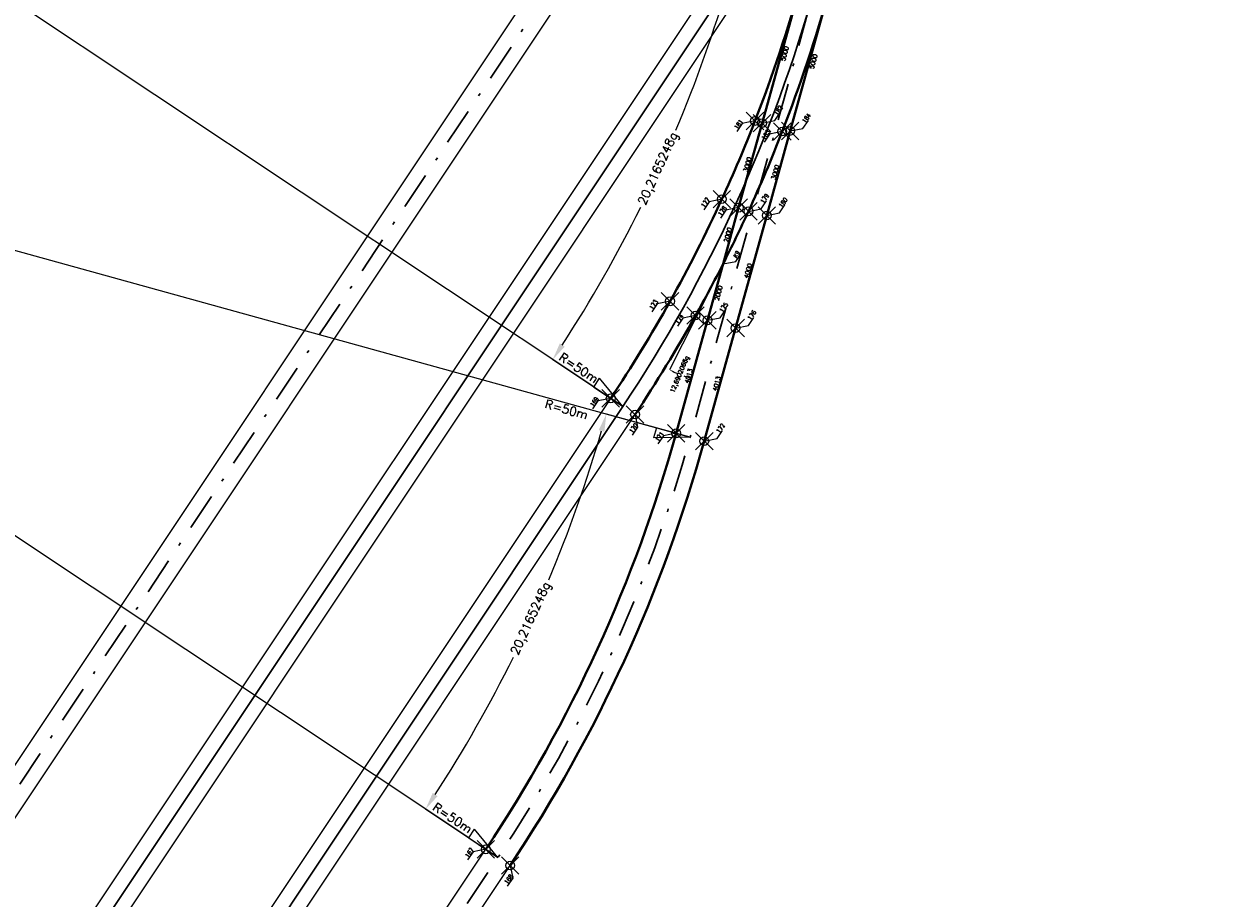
# Model space of a CAD drawing. Header units: metres. Extents: x 6603774 to 6604307, y 5739787 to 5740703.
# Tile 25 of 30: x 6604084 to 6604125, y 5739944 to 5739974. Entities that reach past the tile are written whole.
import ezdxf

# ---------------------------------------------------------------- set-up
doc = ezdxf.new("R2010")
doc.units = ezdxf.units.M
doc.header["$PDMODE"] = 35
doc.header["$PDSIZE"] = 0.3
doc.linetypes.add('DASHDOT', pattern=[25.4, 12.7, -6.35, 0, -6.35])
doc.layers.add('-punkty-specyf', color=7, linetype='Continuous')
for name, color, linetype, lineweight in [('-spec-dług-szyn', 7, 'Continuous', 20), ('-spec-wym-k-wewn', 6, 'Continuous', 13), ('-spec-wym-k-zewn', 30, 'Continuous', 13), ('-spec-wym-kąt-blok', 160, 'Continuous', 13), ('mat-szyna 76C1(VK Ri60)', 3, 'Continuous', 40), ('mat-szyna R60R2', 7, 'Continuous', 40), ('OSIE_TORU', 10, 'DASHDOT', 30), ('szyna 59R2 (między zwr. a krzyż.)', 222, 'Continuous', 40), ('szyna 60R2 (między zwr. a krzyż.)', 254, 'Continuous', 40), ('T_szyny 60R2 R290', 14, 'Continuous', 40), ('wsp-KrzyżownicRZ', 1, 'Continuous', 15), ('wsp-tocznej-szyn RZ', 114, 'Continuous', 15), ('zwrotnica R50m', 140, 'Continuous', 40)]:
    doc.layers.add(name, color=color, linetype=linetype, lineweight=lineweight)
doc.styles.add('dług-szyn', font='txt.shx')
doc.styles.add('prom-specyf', font='txt.shx')
doc.styles.add('WSP', font='txt.shx', dxfattribs={"width": 0.8})
doc.dimstyles.new('Długości-szyn-spec', dxfattribs={"dimtxt": 0.15, "dimasz": 0.01, "dimexe": 1.25, "dimexo": 0, "dimgap": 0, "dimtad": 0, "dimdec": 0, "dimlfac": 1000, "dimtxsty": 'dług-szyn', "dimblk": 'NONE', "dimcen": 0, "dimse1": 1, "dimse2": 1, "dimsd1": 1, "dimsd2": 1, "dimaunit": 1, "dimadec": 3, "dimazin": 0, "dimtfac": 1, "dimtdec": 0, "dimtmove": 0, "dimatfit": 3, "dimldrblk": 'NONE', "dimfxl": 1, "dimtolj": 1, "dimarcsym": 0})
doc.dimstyles.new('krzyz-tory-w-100-kąty', dxfattribs={"dimtxt": 0.15, "dimasz": 0.15, "dimexe": 0, "dimexo": 0, "dimgap": 0.03, "dimtad": 0, "dimdec": 0, "dimtxsty": 'prom-specyf', "dimcen": 0, "dimaunit": 2, "dimadec": 7, "dimazin": 0, "dimtfac": 1, "dimtdec": 0, "dimtmove": 0, "dimatfit": 3, "dimfxl": 1, "dimarcsym": 0})
doc.dimstyles.new('Strzałka -pra-duża-spec', dxfattribs={"dimtxt": 0.3, "dimasz": 1.2, "dimexe": 0, "dimexo": 0, "dimgap": 0.005, "dimtad": 3, "dimjust": 1, "dimdec": 0, "dimzin": 0, "dimdsep": 46, "dimtxsty": 'prom-specyf', "dimblk": 'STRZAŁKA1', "dimcen": 0, "dimdle": 0.6, "dimclrd": 256, "dimadec": 0, "dimazin": 0, "dimtfac": 0.75, "dimtdec": 0, "dimtofl": 0, "dimtmove": 2, "dimatfit": 3, "dimfxl": 1, "dimtolj": 1, "dimtzin": 0, "dimlwd": -1, "dimarcsym": 0})
doc.dimstyles.new('Strzałka le-duża-spec', dxfattribs={"dimtxt": 0.3, "dimasz": 1.2, "dimexe": 0, "dimexo": 0, "dimgap": 0.02, "dimtad": 1, "dimdec": 0, "dimzin": 0, "dimdsep": 46, "dimtxsty": 'prom-specyf', "dimblk": 'STZRAŁKA-LEWA', "dimcen": 0, "dimdle": 0.6, "dimadec": 0, "dimazin": 0, "dimtfac": 0.75, "dimtdec": 0, "dimtofl": 0, "dimtmove": 2, "dimatfit": 3, "dimfxl": 1, "dimtolj": 1, "dimtzin": 0, "dimarcsym": 0})
doc.dimstyles.new('tory-w-100-kąty', dxfattribs={"dimtxt": 0.15, "dimasz": 0.6, "dimexe": 0, "dimexo": 0, "dimgap": 0, "dimtad": 0, "dimdec": 0, "dimtxsty": 'prom-specyf', "dimcen": 0, "dimaunit": 2, "dimadec": 7, "dimazin": 0, "dimtfac": 1, "dimtdec": 0, "dimtmove": 0, "dimatfit": 3, "dimfxl": 1, "dimarcsym": 0})

# ---------------------------------------------------------------- blocks, each defined once
blk = doc.blocks.new('STRZAŁKA1')
for p, q in [((0, 0), (-1, 0.299)), ((-1, 0), (-1, 0.299)), ((-1, 0), (0, 0))]:
    blk.add_line(p, q)
blk = doc.blocks.new('*D118')
at = {"layer": '-spec-wym-k-wewn', "transparency": 16777216}
blk.add_line((6604103.351, 5739961.896), (6604062.239, 5739989.285), dxfattribs=at)
at = {"layer": 'Defpoints', "color": 0, "transparency": 16777216}
for p in [(6604062.738, 5739988.952), (6604104.35, 5739961.23)]:
    blk.add_point(p, dxfattribs=at)
at = {"layer": '-spec-wym-k-wewn', "transparency": 16777216, "xscale": 1.2, "yscale": 1.2, "zscale": 1.2, "rotation": 326.327694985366}
blk.add_blockref('STRZAŁKA1', (6604104.35, 5739961.23), dxfattribs=at)
at = {"layer": '-spec-wym-k-wewn', "color": 0, "transparency": 16777216, "insert": (6604102.838, 5739962.546), "char_height": 0.3, "attachment_point": 5, "rotation": 326.3277, "style": 'prom-specyf'}
blk.add_mtext('\\A1;R=50m', dxfattribs=at)
blk = doc.blocks.new('*D120')
at = {"layer": '-spec-wym-k-zewn', "transparency": 16777216}
blk.add_line((6604099.078, 5739946.464), (6604057.966, 5739973.853), dxfattribs=at)
at = {"layer": 'Defpoints', "color": 0, "transparency": 16777216}
for p in [(6604058.465, 5739973.52), (6604100.076, 5739945.798)]:
    blk.add_point(p, dxfattribs=at)
at = {"layer": '-spec-wym-k-zewn', "transparency": 16777216, "xscale": 1.2, "yscale": 1.2, "zscale": 1.2, "rotation": 326.3276949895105}
blk.add_blockref('STRZAŁKA1', (6604100.076, 5739945.798), dxfattribs=at)
at = {"layer": '-spec-wym-k-zewn', "color": 0, "transparency": 16777216, "insert": (6604098.52, 5739947.151), "char_height": 0.3, "attachment_point": 5, "rotation": 326.3277, "style": 'prom-specyf'}
blk.add_mtext('\\A1;R=50m', dxfattribs=at)
blk = doc.blocks.new('STZRAŁKA-LEWA')
for p, q in [((-1, 0), (0, 0)), ((0, 0), (-1, -0.299)), ((-1, 0), (-1, -0.299))]:
    blk.add_line(p, q)
blk = doc.blocks.new('*D121')
at = {"layer": '-spec-wym-k-zewn', "color": 0, "lineweight": -2, "transparency": 16777216}
blk.add_line((6604057.887, 5739973.68), (6604105.496, 5739960.498), dxfattribs=at)
at = {"layer": 'Defpoints', "color": 0, "transparency": 16777216}
for p in [(6604058.465, 5739973.52), (6604106.652, 5739960.177)]:
    blk.add_point(p, dxfattribs=at)
at = {"layer": '-spec-wym-k-zewn', "color": 0, "lineweight": -2, "transparency": 16777216, "xscale": 1.2, "yscale": 1.2, "zscale": 1.2, "rotation": 344.5225673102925}
blk.add_blockref('STZRAŁKA-LEWA', (6604106.652, 5739960.177), dxfattribs=at)
at = {"layer": '-spec-wym-k-zewn', "color": 0, "transparency": 16777216, "insert": (6604102.417, 5739961.128), "char_height": 0.3, "attachment_point": 5, "rotation": 344.5226, "style": 'prom-specyf'}
blk.add_mtext('\\A1;R=50m', dxfattribs=at)
blk = doc.blocks.new('*D122')
at = {"layer": '-spec-wym-k-zewn', "color": 0, "lineweight": -2, "transparency": 16777216}
for p, q in [((6604106.652, 5739960.177), (6604103.784, 5739960.971)), ((6604100.076, 5739945.798), (6604097.6, 5739947.448))]:
    blk.add_line(p, q, dxfattribs=at)
for start, end in [(337.1921, 343.7915), (327.0588, 333.6581)]:
    blk.add_arc((6604058.465, 5739973.52), 47.025, start, end, dxfattribs=at)
at = {"layer": '-spec-wym-k-zewn', "color": 0, "transparency": 16777216}
for points in [[(6604103.524, 5739960.422), (6604103.717, 5739960.367), (6604103.784, 5739960.971)], [(6604098.013, 5739947.894), (6604097.846, 5739948.004), (6604097.6, 5739947.448)]]:
    blk.add_solid(points, dxfattribs=at)
at = {"layer": 'Defpoints', "color": 0, "transparency": 16777216}
for p in [(6604058.465, 5739973.52), (6604106.652, 5739960.177), (6604100.136, 5739951.729), (6604100.076, 5739945.798)]:
    blk.add_point(p, dxfattribs=at)
at = {"layer": '-spec-wym-k-zewn', "color": 0, "transparency": 16777216, "insert": (6604101.23, 5739953.964), "char_height": 0.3, "attachment_point": 5, "rotation": 65.4251, "style": 'prom-specyf'}
blk.add_mtext('20,2165248g', dxfattribs=at)
blk = doc.blocks.new('*D125')
at = {"layer": '-spec-wym-k-wewn', "color": 0, "lineweight": -2, "transparency": 16777216}
for p, q in [((6604110.925, 5739975.61), (6604108.143, 5739976.38)), ((6604104.35, 5739961.23), (6604101.947, 5739962.831))]:
    blk.add_line(p, q, dxfattribs=at)
for start, end in [(337.1888, 343.7929), (327.0574, 333.6614)]:
    blk.add_arc((6604062.738, 5739988.952), 47.113, start, end, dxfattribs=at)
at = {"layer": '-spec-wym-k-wewn', "color": 0, "transparency": 16777216}
for points in [[(6604107.883, 5739975.83), (6604108.075, 5739975.776), (6604108.143, 5739976.38)], [(6604102.36, 5739963.278), (6604102.193, 5739963.388), (6604101.947, 5739962.831)]]:
    blk.add_solid(points, dxfattribs=at)
at = {"layer": 'Defpoints', "color": 0, "transparency": 16777216}
for p in [(6604062.738, 5739988.952), (6604110.925, 5739975.61), (6604104.487, 5739967.12), (6604104.35, 5739961.23)]:
    blk.add_point(p, dxfattribs=at)
at = {"layer": '-spec-wym-k-wewn', "color": 0, "transparency": 16777216, "insert": (6604105.584, 5739969.359), "char_height": 0.3, "attachment_point": 5, "rotation": 65.4251, "style": 'prom-specyf'}
blk.add_mtext('20,2165248g', dxfattribs=at)
blk = doc.blocks.new('Wsp-pg50(s)')
for p, q in [((0, 0), (315, 315)), ((315, 315), (645, 315))]:
    blk.add_line(p, q)
at = {"style": 'WSP', "width": 0.8}
blk.add_attdef('WSP', (330, 352), '', height=150, dxfattribs=at)
blk = doc.blocks.new('*D273')
at = {"layer": 'Defpoints', "color": 0, "transparency": 16777216}
for p in [(6604107.133, 5739964.208), (6604107.241, 5739964.178), (6604106.17, 5739960.311)]:
    blk.add_point(p, dxfattribs=at)
at = {"layer": '-spec-dług-szyn', "color": 0, "transparency": 16777216, "insert": (6604106.597, 5739962.274), "char_height": 0.15, "attachment_point": 5, "rotation": 74.5226, "style": 'dług-szyn'}
blk.add_mtext('\\A1;4013', dxfattribs=at)
blk = doc.blocks.new('_None')
blk = doc.blocks.new('*D274')
at = {"layer": 'Defpoints', "color": 0, "transparency": 16777216}
for p in [(6604107.775, 5739966.106), (6604107.89, 5739966.074), (6604107.241, 5739964.178)]:
    blk.add_point(p, dxfattribs=at)
at = {"layer": '-spec-dług-szyn', "color": 0, "transparency": 16777216, "insert": (6604107.623, 5739965.11), "char_height": 0.15, "attachment_point": 5, "rotation": 74.5226, "style": 'dług-szyn'}
blk.add_mtext('\\A1;2000', dxfattribs=at)
blk = doc.blocks.new('*D275')
at = {"layer": 'Defpoints', "color": 0, "transparency": 16777216}
for p in [(6604108.207, 5739968.061), (6604108.308, 5739968.033), (6604107.775, 5739966.106)]:
    blk.add_point(p, dxfattribs=at)
at = {"layer": '-spec-dług-szyn', "color": 0, "transparency": 16777216, "insert": (6604107.94, 5739967.097), "char_height": 0.15, "attachment_point": 5, "rotation": 74.5226, "style": 'dług-szyn'}
blk.add_mtext('\\A1;2000', dxfattribs=at)
blk = doc.blocks.new('*D276')
at = {"layer": 'Defpoints', "color": 0, "transparency": 16777216}
for p in [(6604109.007, 5739970.952), (6604109.109, 5739970.924), (6604108.308, 5739968.033)]:
    blk.add_point(p, dxfattribs=at)
at = {"layer": '-spec-dług-szyn', "color": 0, "transparency": 16777216, "insert": (6604108.607, 5739969.507), "char_height": 0.15, "attachment_point": 5, "rotation": 74.5226, "style": 'dług-szyn'}
blk.add_mtext('\\A1;3000', dxfattribs=at)
blk = doc.blocks.new('*D277')
at = {"layer": 'Defpoints', "color": 0, "transparency": 16777216}
for p in [(6604110.443, 5739975.743), (6604110.555, 5739975.712), (6604109.109, 5739970.924)]:
    blk.add_point(p, dxfattribs=at)
at = {"layer": '-spec-dług-szyn', "color": 0, "transparency": 16777216, "insert": (6604109.887, 5739973.303), "char_height": 0.15, "attachment_point": 5, "rotation": 74.5226, "style": 'dług-szyn'}
blk.add_mtext('\\A1;5000', dxfattribs=at)
blk = doc.blocks.new('*D285')
at = {"layer": 'Defpoints', "color": 0, "transparency": 16777216}
for p in [(6604108.094, 5739963.942), (6604108.205, 5739963.911), (6604107.134, 5739960.044)]:
    blk.add_point(p, dxfattribs=at)
at = {"layer": '-spec-dług-szyn', "color": 0, "transparency": 16777216, "insert": (6604107.558, 5739962.008), "char_height": 0.15, "attachment_point": 5, "rotation": 74.5226, "style": 'dług-szyn'}
blk.add_mtext('\\A1;4013', dxfattribs=at)
blk = doc.blocks.new('*D286')
at = {"layer": 'Defpoints', "color": 0, "transparency": 16777216}
for p in [(6604109.161, 5739967.797), (6604109.272, 5739967.766), (6604108.205, 5739963.911)]:
    blk.add_point(p, dxfattribs=at)
at = {"layer": '-spec-dług-szyn', "color": 0, "transparency": 16777216, "insert": (6604108.628, 5739965.869), "char_height": 0.15, "attachment_point": 5, "rotation": 74.5226, "style": 'dług-szyn'}
blk.add_mtext('\\A1;4000', dxfattribs=at)
blk = doc.blocks.new('*D287')
at = {"layer": 'Defpoints', "color": 0, "transparency": 16777216}
for p in [(6604109.962, 5739970.688), (6604110.073, 5739970.657), (6604109.272, 5739967.766)]:
    blk.add_point(p, dxfattribs=at)
at = {"layer": '-spec-dług-szyn', "color": 0, "transparency": 16777216, "insert": (6604109.562, 5739969.243), "char_height": 0.15, "attachment_point": 5, "rotation": 74.5226, "style": 'dług-szyn'}
blk.add_mtext('\\A1;3000', dxfattribs=at)
blk = doc.blocks.new('*D288')
at = {"layer": 'Defpoints', "color": 0, "transparency": 16777216}
for p in [(6604111.407, 5739975.476), (6604111.535, 5739975.441), (6604110.073, 5739970.657)]:
    blk.add_point(p, dxfattribs=at)
at = {"layer": '-spec-dług-szyn', "color": 0, "transparency": 16777216, "insert": (6604110.867, 5739973.031), "char_height": 0.15, "attachment_point": 5, "rotation": 74.5226, "style": 'dług-szyn'}
blk.add_mtext('\\A1;5000', dxfattribs=at)
blk = doc.blocks.new('*D336')
at = {"layer": '-spec-wym-kąt-blok', "color": 0, "lineweight": -2, "transparency": 16777216}
for p, q in [((6604107.707, 5739965.972), (6604105.939, 5739962.487)), ((6604107.241, 5739964.178), (6604106.692, 5739962.195))]:
    blk.add_line(p, q, dxfattribs=at)
for start, end in [(245.2196, 246.9762), (250.6491, 252.4043)]:
    blk.add_arc((6604107.775, 5739966.106), 4.058, start, end, dxfattribs=at)
at = {"layer": '-spec-wym-kąt-blok', "color": 0, "transparency": 16777216}
for points in [[(6604106.063, 5739962.399), (6604106.085, 5739962.444), (6604105.939, 5739962.487)], [(6604106.555, 5739962.262), (6604106.541, 5739962.214), (6604106.692, 5739962.195)]]:
    blk.add_solid(points, dxfattribs=at)
at = {"layer": 'Defpoints', "color": 0, "transparency": 16777216}
for p in [(6604107.707, 5739965.972), (6604107.775, 5739966.106), (6604107.775, 5739966.106), (6604107.241, 5739964.178), (6604106.435, 5739962.276)]:
    blk.add_point(p, dxfattribs=at)
at = {"layer": '-spec-wym-kąt-blok', "color": 0, "transparency": 16777216, "insert": (6604106.308, 5739962.322), "char_height": 0.15, "attachment_point": 5, "rotation": 67.5, "style": 'prom-specyf'}
blk.add_mtext('12,6902068g', dxfattribs=at)

msp = doc.modelspace()

# ---------------------------------------------------------------- linework, layer by layer
at = {"layer": '-punkty-specyf'}
for p in [(6604108.8682, 5739970.9998), (6604109.109, 5739970.9243), (6604110.0728, 5739970.6574), (6604109.8001, 5739970.6371), (6604107.735, 5739968.3234), (6604108.3085, 5739968.0331), (6604108.644, 5739967.9066), (6604109.2722, 5739967.7662), (6604105.9617, 5739964.8277), (6604106.8348, 5739964.3403), (6604107.241, 5739964.1781), (6604108.2048, 5739963.9113), (6604103.9334, 5739961.5076), (6604104.7656, 5739960.9531), (6604106.1702, 5739960.3108), (6604107.1339, 5739960.044), (6604099.6603, 5739946.0754), (6604100.4925, 5739945.521)]:
    msp.add_point(p, dxfattribs=at)
at = {"layer": '-spec-wym-kąt-blok'}
msp.add_line((6604107.7069, 5739965.9718), (6604107.7748, 5739966.1056), dxfattribs=at)
for p, q in [((6604032.9341, 5739863.9551), (6604108.2066, 5739976.9397)), ((6604033.7663, 5739863.4006), (6604109.0388, 5739976.3852))]:
    msp.add_line(p, q)
at = {"flags": 128}
for points in [[(6604039.4321, 5739882.7268), (6604114.7046, 5739995.7114)], [(6604040.2644, 5739882.1723), (6604115.5368, 5739995.1569)], [(6604050.9601, 5739881.9941), (6604103.9334, 5739961.5076)], [(6604051.7923, 5739881.4397), (6604104.7656, 5739960.9531)], [(6604044.462, 5739863.2224), (6604099.6603, 5739946.0754)], [(6604045.2942, 5739862.668), (6604100.4925, 5739945.521)]]:
    msp.add_lwpolyline(points, dxfattribs=at)
at = {"layer": 'mat-szyna 76C1(VK Ri60)', "ltscale": 3, "flags": 128}
for points in [[(6604105.9617, 5739964.8277, 0.0198046), (6604107.735, 5739968.3234, 0.0198046)], [(6604107.7748, 5739966.1056, 0.0099013), (6604108.644, 5739967.9066, 0.0099013)], [(6604106.8348, 5739964.3403, 0.0099013), (6604107.7748, 5739966.1056)]]:
    msp.add_lwpolyline(points, format="xyb", dxfattribs=at)
for points in [[(6604107.7748, 5739966.1056), (6604108.3085, 5739968.0331)], [(6604108.2048, 5739963.9113), (6604109.2722, 5739967.7662)], [(6604107.241, 5739964.1781), (6604107.7748, 5739966.1056)]]:
    msp.add_lwpolyline(points, dxfattribs=at)
at = {"layer": 'mat-szyna R60R2'}
for p, q in [((6604106.1702, 5739960.3108), (6604107.241, 5739964.1781)), ((6604107.1339, 5739960.044), (6604108.2048, 5739963.9113))]:
    msp.add_line(p, q, dxfattribs=at)
at = {"layer": 'OSIE_TORU', "ltscale": 0.1, "flags": 128}
for points in [[(6604026.6969, 5739853.6912, 0.0795573), (6604033.2726, 5739868.0704, -0.0795573), (6604039.8483, 5739882.4495), (6604128.3356, 5740015.2698)], [(6604010.8225, 5739838.5518, 0.0261859), (6604016.0558, 5739838.4937, 0.2123931), (6604034.2675, 5739847.5125, 0.0261859), (6604037.3932, 5739851.7102), (6604100.0764, 5739945.7982, 0.0795573), (6604106.652, 5739960.1774), (6604115.1984, 5739991.0416, -0.0795573), (6604121.774, 5740005.4208)]]:
    msp.add_lwpolyline(points, format="xyb", dxfattribs=at)
at = {"layer": 'OSIE_TORU', "linetype": 'ByBlock', "ltscale": 0.1, "flags": 128}
for points in [[(6603999.2946, 5739839.2845, 0.0261859), (6604004.5278, 5739839.2263, 0.2123931), (6604022.7395, 5739848.2452, 0.0261859), (6604025.8652, 5739852.4429), (6604108.6227, 5739976.6625, 0.0795573), (6604115.1984, 5739991.0416)], [(6604038.2248, 5739852.9586, 0.0795573), (6604044.8005, 5739867.3377, -0.0795573), (6604051.3762, 5739881.7169), (6604104.3495, 5739961.2303, 0.0795573), (6604110.9252, 5739975.6095)]]:
    msp.add_lwpolyline(points, format="xyb", dxfattribs=at)
at = {"layer": 'szyna 59R2 (między zwr. a krzyż.)', "flags": 128}
for points in [[(6604107.735, 5739968.3234, 0.0146819), (6604108.8682, 5739970.9998, 0.0146819)], [(6604108.644, 5739967.9066, 0.0146819), (6604109.8001, 5739970.6371, 0.0146819)]]:
    msp.add_lwpolyline(points, format="xyb", dxfattribs=at)
at = {"layer": 'szyna 60R2 (między zwr. a krzyż.)', "flags": 128}
for points in [[(6604108.3085, 5739968.0331), (6604109.109, 5739970.9243)], [(6604109.2722, 5739967.7662), (6604110.0728, 5739970.6574)]]:
    msp.add_lwpolyline(points, dxfattribs=at)
at = {"layer": 'T_szyny 60R2 R290', "ltscale": 3, "flags": 128}
for points in [[(6604103.9334, 5739961.5076, 0.0196573), (6604105.9617, 5739964.8277)], [(6604104.7656, 5739960.9531, 0.0196573), (6604106.8348, 5739964.3403)]]:
    msp.add_lwpolyline(points, format="xyb", dxfattribs=at)
at = {"layer": 'T_szyny 60R2 R290', "ltscale": 3}
for radius in [49.5, 50.5]:
    msp.add_arc((6604058.4653, 5739973.5203), radius, 326.32769, 344.52257, dxfattribs=at)
at = {"layer": 'zwrotnica R50m', "flags": 128}
for points in [[(6604108.8682, 5739970.9998, 0.0252579), (6604110.4433, 5739975.7429)], [(6604109.8001, 5739970.6371, 0.0252578), (6604111.4071, 5739975.4761)]]:
    msp.add_lwpolyline(points, format="xyb", dxfattribs=at)
for points in [[(6604109.109, 5739970.9243), (6604110.4433, 5739975.7429)], [(6604110.0728, 5739970.6574), (6604111.4071, 5739975.4761)]]:
    msp.add_lwpolyline(points, dxfattribs=at)

# ---------------------------------------------------------------- block references
at = {"layer": 'wsp-KrzyżownicRZ'}
ref = msp.add_blockref('Wsp-pg50(s)', (6604107.7748, 5739966.1056), dxfattribs=dict(at, xscale=-0.0009999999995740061, yscale=0.0009999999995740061, zscale=0.0009999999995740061, rotation=236.3276950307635))
ref.add_attrib('WSP', 'K9', (6604108.2397, 5739966.3002), dxfattribs={"layer": '0', "height": 0.15, "rotation": 56.3277, "style": 'WSP', "width": 0.8})
at = {"layer": 'wsp-tocznej-szyn RZ'}
ref = msp.add_blockref('Wsp-pg50(s)', (6604109.109, 5739970.9243), dxfattribs=dict(at, xscale=-0.0009999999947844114, yscale=0.0009999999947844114, zscale=0.0009999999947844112, rotation=236.3276950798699))
ref.add_attrib('WSP', '182', (6604109.6361, 5739971.1806), dxfattribs={"layer": '0', "height": 0.15, "rotation": 56.3277, "style": 'WSP', "width": 0.8})
ref = msp.add_blockref('Wsp-pg50(s)', (6604108.8682, 5739970.9998), dxfattribs=dict(at, xscale=-0.0009999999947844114, yscale=0.0009999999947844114, zscale=0.0009999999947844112, rotation=56.32769507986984))
ref.add_attrib('WSP', '181', (6604108.2771, 5739970.7004), dxfattribs={"layer": '0', "height": 0.15, "rotation": 56.3277, "style": 'WSP', "width": 0.8})
ref = msp.add_blockref('Wsp-pg50(s)', (6604110.0728, 5739970.6574), dxfattribs=dict(at, xscale=-0.0009999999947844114, yscale=0.0009999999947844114, zscale=0.0009999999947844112, rotation=236.3276950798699))
ref.add_attrib('WSP', '184', (6604110.5998, 5739970.9137), dxfattribs={"layer": '0', "height": 0.15, "rotation": 56.3277, "style": 'WSP', "width": 0.8})
ref = msp.add_blockref('Wsp-pg50(s)', (6604109.8001, 5739970.6371), dxfattribs=dict(at, xscale=-0.0009999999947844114, yscale=0.0009999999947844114, zscale=0.0009999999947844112, rotation=56.32769507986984))
ref.add_attrib('WSP', '183', (6604109.2091, 5739970.3377), dxfattribs={"layer": '0', "height": 0.15, "rotation": 56.3277, "style": 'WSP', "width": 0.8})
ref = msp.add_blockref('Wsp-pg50(s)', (6604107.735, 5739968.3234), dxfattribs=dict(at, xscale=-0.0009999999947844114, yscale=0.0009999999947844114, zscale=0.0009999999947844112, rotation=56.32769507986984))
ref.add_attrib('WSP', '177', (6604107.144, 5739968.024), dxfattribs={"layer": '0', "height": 0.15, "rotation": 56.3277, "style": 'WSP', "width": 0.8})
ref = msp.add_blockref('Wsp-pg50(s)', (6604108.3085, 5739968.0331), dxfattribs=dict(at, xscale=-0.0009999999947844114, yscale=0.0009999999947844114, zscale=0.0009999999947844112, rotation=56.32769507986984))
ref.add_attrib('WSP', '178', (6604107.7175, 5739967.7336), dxfattribs={"layer": '0', "height": 0.15, "rotation": 56.3277, "style": 'WSP', "width": 0.8})
ref = msp.add_blockref('Wsp-pg50(s)', (6604108.644, 5739967.9066), dxfattribs=dict(at, xscale=-0.0009999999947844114, yscale=0.0009999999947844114, zscale=0.0009999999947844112, rotation=236.3276950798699))
ref.add_attrib('WSP', '179', (6604109.171, 5739968.163), dxfattribs={"layer": '0', "height": 0.15, "rotation": 56.3277, "style": 'WSP', "width": 0.8})
ref = msp.add_blockref('Wsp-pg50(s)', (6604109.2722, 5739967.7662), dxfattribs=dict(at, xscale=-0.0009999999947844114, yscale=0.0009999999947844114, zscale=0.0009999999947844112, rotation=236.3276950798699))
ref.add_attrib('WSP', '180', (6604109.7992, 5739968.0225), dxfattribs={"layer": '0', "height": 0.15, "rotation": 56.3277, "style": 'WSP', "width": 0.8})
ref = msp.add_blockref('Wsp-pg50(s)', (6604105.9617, 5739964.8277), dxfattribs=dict(at, xscale=-0.0009999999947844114, yscale=0.0009999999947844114, zscale=0.0009999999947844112, rotation=56.32769507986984))
ref.add_attrib('WSP', '173', (6604105.3706, 5739964.5283), dxfattribs={"layer": '0', "height": 0.15, "rotation": 56.3277, "style": 'WSP', "width": 0.8})
ref = msp.add_blockref('Wsp-pg50(s)', (6604106.8348, 5739964.3403), dxfattribs=dict(at, xscale=-0.0009999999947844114, yscale=0.0009999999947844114, zscale=0.0009999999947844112, rotation=56.32769507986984))
ref.add_attrib('WSP', '174', (6604106.2438, 5739964.0409), dxfattribs={"layer": '0', "height": 0.15, "rotation": 56.3277, "style": 'WSP', "width": 0.8})
ref = msp.add_blockref('Wsp-pg50(s)', (6604107.241, 5739964.1781), dxfattribs=dict(at, xscale=-0.0009999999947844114, yscale=0.0009999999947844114, zscale=0.0009999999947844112, rotation=236.3276950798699))
ref.add_attrib('WSP', '175', (6604107.7681, 5739964.4344), dxfattribs={"layer": '0', "height": 0.15, "rotation": 56.3277, "style": 'WSP', "width": 0.8})
ref = msp.add_blockref('Wsp-pg50(s)', (6604108.2048, 5739963.9113), dxfattribs=dict(at, xscale=-0.0009999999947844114, yscale=0.0009999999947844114, zscale=0.0009999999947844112, rotation=236.3276950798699))
ref.add_attrib('WSP', '176', (6604108.7318, 5739964.1676), dxfattribs={"layer": '0', "height": 0.15, "rotation": 56.3277, "style": 'WSP', "width": 0.8})
ref = msp.add_blockref('Wsp-pg50(s)', (6604103.9334, 5739961.5076), dxfattribs=dict(at, xscale=-0.0009999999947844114, yscale=0.0009999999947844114, zscale=0.0009999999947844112, rotation=56.32769507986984))
ref.add_attrib('WSP', '169', (6604103.3424, 5739961.2081), dxfattribs={"layer": '0', "height": 0.15, "rotation": 56.3277, "style": 'WSP', "width": 0.8})
ref = msp.add_blockref('Wsp-pg50(s)', (6604104.7656, 5739960.9531), dxfattribs=dict(at, xscale=0.0009999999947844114, yscale=0.0009999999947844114, zscale=0.0009999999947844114, rotation=236.3276950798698))
ref.add_attrib('WSP', '170', (6604104.6877, 5739960.3014), dxfattribs={"layer": '0', "height": 0.15, "rotation": 56.3277, "style": 'WSP', "width": 0.8})
ref = msp.add_blockref('Wsp-pg50(s)', (6604106.1702, 5739960.3108), dxfattribs=dict(at, xscale=-0.0009999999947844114, yscale=0.0009999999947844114, zscale=0.0009999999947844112, rotation=56.32769507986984))
ref.add_attrib('WSP', '171', (6604105.5792, 5739960.0114), dxfattribs={"layer": '0', "height": 0.15, "rotation": 56.3277, "style": 'WSP', "width": 0.8})
ref = msp.add_blockref('Wsp-pg50(s)', (6604107.1339, 5739960.044), dxfattribs=dict(at, xscale=-0.0009999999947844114, yscale=0.0009999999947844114, zscale=0.0009999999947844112, rotation=236.3276950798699))
ref.add_attrib('WSP', '172', (6604107.6609, 5739960.3003), dxfattribs={"layer": '0', "height": 0.15, "rotation": 56.3277, "style": 'WSP', "width": 0.8})
ref = msp.add_blockref('Wsp-pg50(s)', (6604099.6603, 5739946.0754), dxfattribs=dict(at, xscale=-0.0009999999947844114, yscale=0.0009999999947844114, zscale=0.0009999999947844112, rotation=56.32769507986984))
ref.add_attrib('WSP', '167', (6604099.0692, 5739945.776), dxfattribs={"layer": '0', "height": 0.15, "rotation": 56.3277, "style": 'WSP', "width": 0.8})
ref = msp.add_blockref('Wsp-pg50(s)', (6604100.4925, 5739945.521), dxfattribs=dict(at, xscale=0.0009999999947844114, yscale=0.0009999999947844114, zscale=0.0009999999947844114, rotation=236.3276950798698))
ref.add_attrib('WSP', '168', (6604100.4146, 5739944.8693), dxfattribs={"layer": '0', "height": 0.15, "rotation": 56.3277, "style": 'WSP', "width": 0.8})

# ---------------------------------------------------------------- dimensions: what is measured, and where the dimension line sits
at = {"layer": '-spec-dług-szyn'}
for p1, p2, distance, picture, middle in [((6604109.109, 5739970.9243), (6604110.4433, 5739975.7429), -0.1155, '*D277', (6604109.8875, 5739973.3028)), ((6604107.7748, 5739966.1056), (6604108.3085, 5739968.0331), 0.1056, '*D275', (6604107.9398, 5739967.0975)), ((6604107.241, 5739964.1781), (6604107.7748, 5739966.1056), -0.1194, '*D274', (6604107.623, 5739965.11)), ((6604106.1702, 5739960.3108), (6604107.241, 5739964.1781), 0.1125, '*D273', (6604106.5972, 5739962.2745)), ((6604107.1339, 5739960.044), (6604108.2048, 5739963.9113), 0.1151, '*D285', (6604107.5584, 5739962.0083))]:
    dim = msp.add_aligned_dim(p1=p1, p2=p2, distance=distance, dimstyle='Długości-szyn-spec', dxfattribs=at)
    dim.commit()
    dim.dimension.update_dxf_attribs({"geometry": picture, "text_midpoint": middle})
for base, p1, p2, picture, middle in [((6604111.5346, 5739975.4408), (6604110.0728, 5739970.6574), (6604111.4071, 5739975.4761), '*D288', (6604110.8675, 5739973.0314)), ((6604109.0073, 5739970.9524), (6604108.3085, 5739968.0331), (6604109.109, 5739970.9243), '*D276', (6604108.607, 5739969.5068)), ((6604109.9619, 5739970.6881), (6604109.2722, 5739967.7662), (6604110.0728, 5739970.6574), '*D287', (6604109.5616, 5739969.2425)), ((6604109.1613, 5739967.7969), (6604108.2048, 5739963.9113), (6604109.2722, 5739967.7662), '*D286', (6604108.6276, 5739965.8694))]:
    dim = msp.add_linear_dim(base=base, p1=p1, p2=p2, angle=254.52257, dimstyle='Długości-szyn-spec', override={"dimtmove": 1}, dxfattribs=at)
    dim.commit()
    dim.dimension.update_dxf_attribs({"geometry": picture, "text_midpoint": middle})
at = {"layer": '-spec-wym-k-wewn'}
dim = msp.add_radius_dim(center=(6604062.7384, 5739988.9525), mpoint=(6604104.3495, 5739961.2303), dimstyle='Strzałka -pra-duża-spec', override={"dimpost": 'R=<>m'}, dxfattribs=at)
dim.commit()
dim.dimension.update_dxf_attribs({"geometry": '*D118', "text_midpoint": (6604102.8384, 5739962.546), "dimtype": 164})
dim = msp.add_angular_dim_3p(base=(6604104.487074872, 5739967.119966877), center=(6604062.738425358, 5739988.952450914), p1=(6604104.349536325, 5739961.230339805), p2=(6604110.925207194, 5739975.609510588), dimstyle='tory-w-100-kąty', override={"dimtxt": 0.3}, dxfattribs=at)
dim.commit()
dim.dimension.update_dxf_attribs({"geometry": '*D125', "text_midpoint": (6604105.583597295, 5739969.359127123)})
at = {"layer": '-spec-wym-k-zewn'}
for mpoint, dimstyle, picture, middle in [((6604100.0764, 5739945.7982), 'Strzałka -pra-duża-spec', '*D120', (6604098.5197, 5739947.1507)), ((6604106.652, 5739960.1774), 'Strzałka le-duża-spec', '*D121', (6604102.4171, 5739961.1285))]:
    dim = msp.add_radius_dim(center=(6604058.4653, 5739973.5203), mpoint=mpoint, dimstyle=dimstyle, override={"dimpost": 'R=<>m'}, dxfattribs=at)
    dim.commit()
    dim.dimension.update_dxf_attribs({"geometry": picture, "text_midpoint": middle, "dimtype": 164})
dim = msp.add_angular_dim_3p(base=(6604100.135767, 5739951.728713), center=(6604058.465265, 5739973.52033), p1=(6604100.076376, 5739945.798219), p2=(6604106.652046, 5739960.17739), dimstyle='tory-w-100-kąty', override={"dimtxt": 0.3}, dxfattribs=at)
dim.commit()
dim.dimension.update_dxf_attribs({"geometry": '*D122', "text_midpoint": (6604101.230237, 5739953.963682)})
at = {"layer": '-spec-wym-kąt-blok'}
dim = msp.add_angular_dim_2l(base=(6604106.4347021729, 5739962.275681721), line1=((6604107.2410337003, 5739964.178112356), (6604107.774751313, 5739966.1055836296)), line2=((6604107.7068893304, 5739965.9718123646), (6604107.774751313, 5739966.1055836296)), dimstyle='krzyz-tory-w-100-kąty', override={"dimtmove": 2}, dxfattribs=at)
dim.commit()
dim.dimension.update_dxf_attribs({"geometry": '*D336', "text_midpoint": (6604106.3082246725, 5739962.3223072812), "text_rotation": 247.5})

doc.saveas('drawing.dxf')
